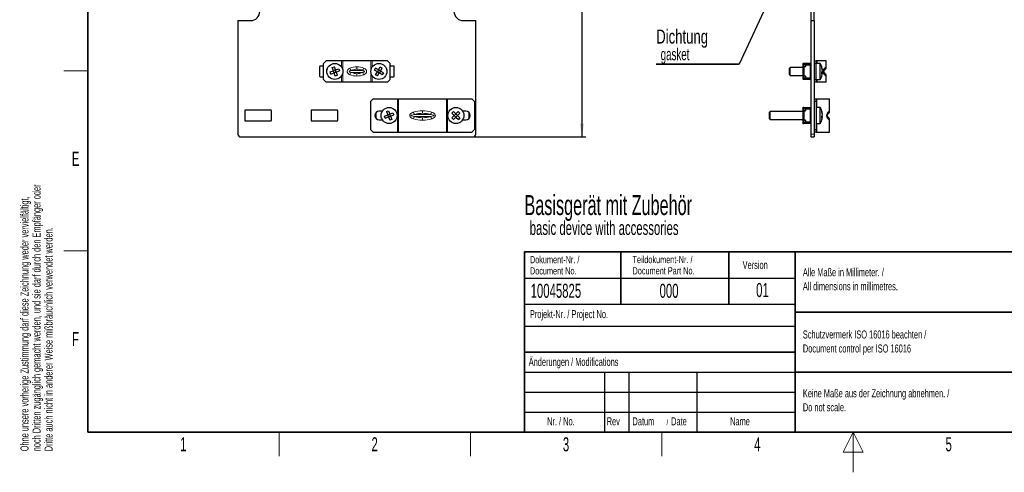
# Paper-space layout 'Blatt3' of a CAD drawing. Header units: millimetres. Extents: x 5 to 418, y 2 to 292.
# Tile 1 of 54: x 9 to 255, y 2 to 115. Entities that reach past the tile are written whole.
import ezdxf

# ---------------------------------------------------------------- set-up
doc = ezdxf.new("R2010")
doc.units = ezdxf.units.MM
doc.layers.add('SLD-0', color=7, linetype='Continuous')
doc.styles.add('SLDTEXTSTYLE0', font='TXT', dxfattribs={"width": 0.605})
doc.styles.add('SLDTEXTSTYLE2', font='TXT', dxfattribs={"width": 0.7})
doc.dimstyles.new('SLDDIMSTYLE0', dxfattribs={"dimtxt": 3.5, "dimasz": 3.302, "dimexe": 0, "dimexo": 0.0625, "dimgap": 0.875, "dimtad": 1, "dimlfac": 3, "dimrnd": 1e-09, "dimzin": 12, "dimdsep": 46, "dimtxsty": 'SLDTEXTSTYLE0', "dimsah": 1, "dimcen": 0.09, "dimadec": 0, "dimazin": 3, "dimtfac": 1, "dimtofl": 0, "dimtmove": 0, "dimatfit": 3, "dimfxl": 1, "dimfrac": 2, "dimtolj": 1, "dimtzin": 12, "dimarcsym": 0})

# ---------------------------------------------------------------- blocks, each defined once
blk = doc.blocks.new('SW_NOTE_0_38')
at = {"layer": 'SLD-0', "color": 0, "attachment_point": 1, "style": 'SLDTEXTSTYLE0'}
for s, insert, char_height in [('Basisgerät mit Zubehör', (0, 6.45), 5), ('basic device with accessories', (1.31, -0.02), 3.5)]:
    blk.add_mtext(s, dxfattribs=dict(at, insert=insert, char_height=char_height))
blk = doc.blocks.new('SW_NOTE_0_40')
at = {"layer": 'SLD-0', "color": 0, "char_height": 2, "attachment_point": 1, "rotation": 90, "style": 'SLDTEXTSTYLE0'}
for s, insert in [('noch Dritten zugänglich gemacht werden, und sie darf durch den Empfänger oder', (0.42, 0)), ('Ohne unsere vorherige Zustimmung darf diese Zeichnung weder vervielfältigt,', (-2.58, 0)), ('Dritte auch nicht in anderer Weise mißbräuchlich verwendet werden.', (3.42, 0))]:
    blk.add_mtext(s, dxfattribs=dict(at, insert=insert))
blk = doc.blocks.new('SW_NOTE_0_41')
at = {"layer": 'SLD-0', "color": 0, "attachment_point": 1, "style": 'SLDTEXTSTYLE0'}
for s, insert, char_height in [('Datum', (0, 2.58), 2), ('Date', (9.64, 2.58), 2), ('/', (8.48, 2.08), 1.5)]:
    blk.add_mtext(s, dxfattribs=dict(at, insert=insert, char_height=char_height))
blk = doc.blocks.new('SW_NOTE_0_42')
at = {"layer": 'SLD-0', "color": 0, "char_height": 2, "attachment_point": 1, "style": 'SLDTEXTSTYLE0'}
for s, insert in [('Alle Maße in Millimeter. /', (0, 2.58)), ('All dimensions in millimetres.', (0, -0.92))]:
    blk.add_mtext(s, dxfattribs=dict(at, insert=insert))
blk = doc.blocks.new('SW_NOTE_0_43')
at = {"layer": 'SLD-0', "color": 0, "char_height": 1.8, "attachment_point": 1, "style": 'SLDTEXTSTYLE0'}
for s, insert in [('Teildokument-Nr. /', (0, 2.32)), ('Document Part No.', (0, -0.48))]:
    blk.add_mtext(s, dxfattribs=dict(at, insert=insert))
blk = doc.blocks.new('SW_NOTE_0_44')
at = {"layer": 'SLD-0', "color": 0, "char_height": 1.8, "attachment_point": 1, "style": 'SLDTEXTSTYLE0'}
for s, insert in [('Dokument-Nr. /', (0, 2.32)), ('Document No.', (0, -0.48))]:
    blk.add_mtext(s, dxfattribs=dict(at, insert=insert))
blk = doc.blocks.new('SW_NOTE_0_45')
at = {"layer": 'SLD-0', "color": 0, "char_height": 2, "attachment_point": 1, "style": 'SLDTEXTSTYLE0'}
for s, insert in [('Keine Maße aus der Zeichnung abnehmen. /', (0, 2.58)), ('Do not scale.', (0, -0.92))]:
    blk.add_mtext(s, dxfattribs=dict(at, insert=insert))
blk = doc.blocks.new('SW_NOTE_0_46')
at = {"layer": 'SLD-0', "color": 0, "char_height": 2, "attachment_point": 1, "style": 'SLDTEXTSTYLE0'}
for s, insert in [('Schutzvermerk ISO 16016 beachten /', (0, 2.58)), ('Document control per ISO 16016', (0, -0.92))]:
    blk.add_mtext(s, dxfattribs=dict(at, insert=insert))
blk = doc.blocks.new('_D_12')
at = {"layer": 'SLD-0', "color": 7}
for p, q in [((116.5, 244.88), (150.33, 244.88)), ((149.33, 244.88), (149.33, 85.72)), ((122.17, 85.72), (150.33, 85.72))]:
    blk.add_line(p, q, dxfattribs=at)
for centre, start, end in [((146.65, 165.94), 63.4349, 116.5651), ((146.65, 164.66), 243.4349, 296.5651)]:
    blk.add_arc(centre, 6.01, start, end, dxfattribs=at)
for points in [[(149.33, 244.88), (148.82, 241.58), (149.84, 241.58)], [(149.33, 85.72), (149.84, 89.02), (148.82, 89.02)]]:
    blk.add_solid(points, dxfattribs=at)
at = {"layer": 'SLD-0', "color": 7, "insert": (144.82, 159.28), "char_height": 3.5, "attachment_point": 1, "rotation": 90, "style": 'SLDTEXTSTYLE0'}
blk.add_mtext('477,5', dxfattribs=at)
blk = doc.blocks.new('SW_NOTE_0_56')
at = {"layer": 'SLD-0', "color": 0}
for p, q in [((-0.03, -4.11), (20.72, -4.11)), ((20.72, -4.11), (-0.03, -4.11)), ((-0.03, -4.11), (20.72, -4.11)), ((20.72, -4.11), (-0.03, -4.11)), ((-0.03, -4.11), (20.72, -4.11)), ((20.72, -4.11), (-0.03, -4.11))]:
    blk.add_line(p, q, dxfattribs=at)
at = {"layer": 'SLD-0', "color": 0, "attachment_point": 1}
for s, insert, char_height, style in [('Dichtung', (0, 4.51), 3.5, 'SLDTEXTSTYLE2'), ('gasket', (1.12, -0.14), 3, 'SLDTEXTSTYLE0')]:
    blk.add_mtext(s, dxfattribs=dict(at, insert=insert, char_height=char_height, style=style))

psp = doc.layouts.new('Blatt3')

# ---------------------------------------------------------------- linework, layer by layer
at = {"color": 7, "linetype": 'Continuous', "lineweight": 25}
for p, q in [((206.4809, 119.3492), (206.4809, 114.7492)), ((207.3143, 114.7492), (207.3143, 119.3492)), ((63.4997, 114.7492), (63.4997, 86.3825)), ((63.4997, 114.7492), (66.633, 114.7492)), ((119.6997, 114.7492), (122.833, 114.7492)), ((122.833, 86.3825), (122.833, 114.7492)), ((206.4809, 114.7492), (207.3143, 114.7492)), ((206.4809, 114.7492), (206.4809, 86.3825)), ((207.3143, 114.7492), (207.3143, 86.3825)), ((83.833, 103.2492), (83.833, 100.8825)), ((84.833, 103.4159), (83.9997, 103.4159)), ((85.4997, 104.7325), (84.833, 104.0659)), ((84.833, 100.0659), (84.833, 104.0659)), ((89.3475, 104.7325), (85.4997, 104.7325)), ((87.0173, 103.0372), (87.5508, 103.2284)), ((87.8375, 102.4282), (87.5508, 103.2284)), ((89.653, 104.7325), (89.3475, 104.7325)), ((96.6796, 104.7325), (89.653, 104.7325)), ((96.9851, 104.7325), (96.6796, 104.7325)), ((100.833, 104.7325), (96.9851, 104.7325)), ((101.4997, 104.0659), (100.833, 104.7325)), ((101.4997, 100.0659), (101.4997, 104.0659)), ((102.333, 103.4159), (101.4997, 103.4159)), ((102.4997, 100.8825), (102.4997, 103.2492)), ((204.4809, 103.9267), (204.4815, 103.9409)), ((204.4809, 103.9267), (204.4809, 103.7759)), ((204.4809, 103.7759), (204.4809, 103.1643)), ((204.6726, 103.7759), (204.4809, 103.7759)), ((204.5949, 104.0992), (206.4059, 104.0992)), ((204.6309, 103.9267), (204.6337, 103.9409)), ((204.6309, 103.9267), (204.6309, 103.7759)), ((204.6687, 103.9642), (206.2937, 103.9502)), ((204.6726, 103.7759), (205.1476, 103.7759)), ((204.6726, 103.264), (205.1476, 103.264)), ((205.1476, 103.2033), (204.6726, 103.2033)), ((204.8059, 103.7759), (204.8059, 103.963)), ((204.8059, 100.9284), (204.8059, 103.2033)), ((205.1476, 103.7759), (205.1476, 103.264)), ((205.1476, 103.2033), (205.1476, 103.264)), ((206.4809, 103.9454), (206.3118, 103.9454)), ((206.3118, 103.9454), (206.3309, 103.9127)), ((206.3309, 103.9127), (206.3309, 103.8446)), ((206.3309, 103.6659), (206.3309, 103.8446)), ((206.3309, 100.4659), (206.3309, 103.6659)), ((207.3143, 104.7325), (207.8143, 104.7325)), ((207.8143, 104.0659), (207.3143, 104.0659)), ((207.8143, 104.7325), (207.8143, 104.0659)), ((208.0143, 104.7325), (207.8143, 104.7325)), ((208.8117, 104.0659), (207.8143, 104.0659)), ((207.8143, 100.0659), (207.8143, 104.0659)), ((210.3143, 104.7325), (208.0143, 104.7325)), ((208.8117, 103.9487), (208.8117, 104.0659)), ((208.8117, 100.0659), (208.8117, 103.9487)), ((210.3143, 103.2158), (210.3143, 104.7325)), ((85.6663, 101.6492), (85.6663, 102.4825)), ((86.5038, 101.9503), (87.304, 102.237)), ((86.695, 101.4168), (86.5038, 101.9503)), ((86.695, 101.4168), (87.4952, 101.7036)), ((87.304, 102.237), (87.0173, 103.0372)), ((87.8375, 102.4282), (87.304, 102.237)), ((87.4952, 101.7036), (87.304, 102.237)), ((88.0286, 101.8947), (87.4952, 101.7036)), ((87.7819, 100.9034), (87.4952, 101.7036)), ((88.3153, 101.0945), (87.7819, 100.9034)), ((87.8375, 102.4282), (88.6377, 102.7149)), ((88.0286, 101.8947), (87.8375, 102.4282)), ((88.0286, 101.8947), (88.8288, 102.1814)), ((88.3153, 101.0945), (88.0286, 101.8947)), ((88.6377, 102.7149), (88.8288, 102.1814)), ((97.5456, 102.3957), (97.8327, 102.8843)), ((98.2785, 101.9651), (97.5456, 102.3957)), ((98.5656, 102.4537), (97.8327, 102.8843)), ((97.8479, 101.2322), (98.2785, 101.9651)), ((98.3365, 100.9452), (97.8479, 101.2322)), ((98.5656, 102.4537), (98.2785, 101.9651)), ((98.7671, 101.678), (98.2785, 101.9651)), ((98.3365, 100.9452), (98.7671, 101.678)), ((98.5656, 102.4537), (98.9961, 103.1866)), ((99.0541, 102.1666), (98.5656, 102.4537)), ((99.0541, 102.1666), (98.7671, 101.678)), ((99.4999, 101.2475), (98.7671, 101.678)), ((98.9961, 103.1866), (99.4847, 102.8995)), ((99.0541, 102.1666), (99.4847, 102.8995)), ((99.787, 101.736), (99.0541, 102.1666)), ((99.787, 101.736), (99.4999, 101.2475)), ((100.6663, 102.4825), (100.6663, 101.6492)), ((201.2922, 103.0659), (201.1476, 102.8614)), ((201.1476, 102.8147), (201.1476, 102.8614)), ((201.1476, 101.2704), (201.1476, 102.8147)), ((201.1476, 101.2704), (201.2922, 101.0659)), ((204.4809, 103.0659), (201.2922, 103.0659)), ((201.2922, 103.0073), (201.2922, 103.0659)), ((201.2922, 101.0659), (201.2922, 103.0073)), ((201.2922, 101.0659), (204.4809, 101.0659)), ((204.4809, 103.1643), (204.4809, 102.6919)), ((204.4809, 102.6919), (204.4809, 102.5549)), ((204.4809, 102.5549), (204.4809, 101.5768)), ((204.4809, 101.5768), (204.4809, 101.4398)), ((204.4809, 101.4398), (204.4809, 100.9674)), ((204.4809, 100.9674), (204.4809, 100.3559)), ((204.6309, 103.1643), (204.6309, 102.6919)), ((204.8059, 103.0659), (204.6309, 103.0659)), ((204.6309, 102.5549), (204.6309, 102.6919)), ((204.6309, 101.5768), (204.6309, 102.5549)), ((204.6309, 101.4398), (204.6309, 101.5768)), ((204.6309, 100.9674), (204.6309, 101.4398)), ((204.6309, 101.0659), (204.8059, 101.0659)), ((204.6726, 100.9284), (205.1476, 100.9284)), ((205.1476, 100.8677), (204.6726, 100.8677)), ((205.1476, 100.8677), (205.1476, 100.9284)), ((205.1476, 100.8677), (205.1476, 100.3559)), ((206.4809, 103.0659), (206.3309, 103.0659)), ((206.3309, 101.0659), (206.4809, 101.0659)), ((209.1771, 101.8947), (209.3275, 101.8947)), ((209.1836, 101.7036), (209.3275, 101.7036)), ((209.3078, 102.4282), (209.3275, 102.4282)), ((210.0702, 102.6265), (209.7452, 102.3016)), ((209.7452, 101.8302), (210.0702, 101.5052)), ((210.3143, 99.3992), (210.3143, 100.916)), ((83.9997, 100.7159), (84.833, 100.7159)), ((84.833, 100.0659), (85.4997, 99.3992)), ((89.3475, 99.3992), (85.4997, 99.3992)), ((89.653, 99.3992), (89.3475, 99.3992)), ((96.6796, 99.3992), (89.653, 99.3992)), ((96.9851, 99.3992), (96.6796, 99.3992)), ((100.833, 99.3992), (96.9851, 99.3992)), ((100.833, 99.3992), (101.4997, 100.0659)), ((101.4997, 100.7159), (102.333, 100.7159)), ((204.4809, 100.3559), (204.6726, 100.3559)), ((204.4809, 100.3559), (204.4809, 100.205)), ((204.4815, 100.1909), (204.4809, 100.205)), ((206.4059, 100.0325), (204.5949, 100.0325)), ((204.6309, 100.3559), (204.6309, 100.205)), ((204.6337, 100.1909), (204.6309, 100.205)), ((206.2937, 100.1816), (204.6687, 100.1675)), ((205.1476, 100.3559), (204.6726, 100.3559)), ((204.8059, 100.1687), (204.8059, 100.3559)), ((206.3309, 100.2191), (206.3118, 100.1864)), ((206.3118, 100.1864), (206.4809, 100.1864)), ((206.3309, 100.2871), (206.3309, 100.4659)), ((206.3309, 100.2871), (206.3309, 100.2191)), ((207.3143, 100.0659), (207.8143, 100.0659)), ((207.8143, 99.3992), (207.3143, 99.3992)), ((207.8143, 100.0659), (208.8117, 100.0659)), ((207.8143, 100.0659), (207.8143, 99.3992)), ((208.0143, 99.3992), (207.8143, 99.3992)), ((210.3143, 99.3992), (208.0143, 99.3992)), ((97.2163, 95.2325), (96.5497, 94.5659)), ((96.5497, 94.5659), (96.5497, 87.5659)), ((97.2163, 95.2325), (103.3136, 95.2325)), ((103.3136, 95.2325), (103.5907, 95.2325)), ((103.5907, 95.2325), (115.5086, 95.2325)), ((115.5086, 95.2325), (115.7857, 95.2325)), ((115.7857, 95.2325), (121.883, 95.2325)), ((122.5497, 94.5659), (121.883, 95.2325)), ((122.5497, 94.5659), (122.5497, 87.5659)), ((207.3143, 95.2325), (207.8143, 95.2325)), ((207.8143, 94.5659), (207.3143, 94.5659)), ((207.8143, 95.2325), (207.8143, 94.5659)), ((207.8143, 95.2325), (207.9624, 95.2325)), ((207.8143, 94.5659), (207.8143, 87.5659)), ((207.9624, 95.2325), (211.1476, 95.2325)), ((211.1476, 92.2158), (211.1476, 95.2325)), ((65.1663, 92.2492), (65.1663, 89.8825)), ((71.6663, 92.4159), (65.333, 92.4159)), ((71.833, 89.8825), (71.833, 92.2492)), ((81.733, 92.2492), (81.733, 89.8825)), ((88.233, 92.4159), (81.8997, 92.4159)), ((88.3997, 89.8825), (88.3997, 92.2492)), ((97.933, 91.8142), (97.933, 90.3175)), ((99.5351, 92.1492), (98.7163, 92.1492)), ((99.2163, 90.5768), (99.2163, 91.5549)), ((99.319, 91.6985), (99.3052, 91.6919)), ((100.0562, 90.929), (100.8509, 91.2303)), ((100.2571, 90.3991), (100.0562, 90.929)), ((100.5496, 92.0251), (101.0794, 92.226)), ((100.5496, 92.0251), (100.8509, 91.2303)), ((100.8509, 91.2303), (101.3808, 91.4313)), ((101.0518, 90.7005), (100.8509, 91.2303)), ((101.0794, 92.226), (101.3808, 91.4313)), ((101.3808, 91.4313), (102.1756, 91.7326)), ((101.5817, 90.9014), (101.3808, 91.4313)), ((101.5817, 90.9014), (102.3765, 91.2028)), ((102.1756, 91.7326), (102.3765, 91.2028)), ((116.8761, 91.6583), (117.2734, 92.0624)), ((116.8761, 91.6583), (117.4823, 91.0624)), ((116.8864, 90.4563), (117.4823, 91.0624)), ((117.2734, 92.0624), (117.8795, 91.4665)), ((117.4823, 91.0624), (117.8795, 91.4665)), ((117.8864, 90.6652), (117.4823, 91.0624)), ((117.8795, 91.4665), (118.4754, 92.0727)), ((118.2837, 91.0693), (117.8795, 91.4665)), ((117.8864, 90.6652), (118.2837, 91.0693)), ((118.2837, 91.0693), (118.8795, 91.6755)), ((118.2837, 91.0693), (118.8898, 90.4734)), ((118.4754, 92.0727), (118.8795, 91.6755)), ((120.383, 92.1492), (119.5642, 92.1492)), ((119.7803, 91.6985), (119.7941, 91.6919)), ((119.883, 91.5549), (119.883, 90.5768)), ((121.1663, 90.3175), (121.1663, 91.8142)), ((196.2922, 92.0659), (196.1476, 91.8614)), ((196.1476, 90.2704), (196.1476, 91.8614)), ((204.4809, 92.0659), (196.2922, 92.0659)), ((196.2922, 90.0659), (196.2922, 92.0659)), ((204.4809, 92.9267), (204.4815, 92.9409)), ((204.4809, 92.9267), (204.4809, 92.7759)), ((204.4809, 92.7759), (204.4809, 92.1643)), ((204.6726, 92.7759), (204.4809, 92.7759)), ((204.4809, 92.1643), (204.4809, 91.6919)), ((204.4809, 91.6919), (204.4809, 91.5549)), ((204.4809, 91.5549), (204.4809, 90.5768)), ((204.5949, 93.0992), (206.4059, 93.0992)), ((204.6309, 92.9267), (204.6337, 92.9409)), ((204.6309, 92.9267), (204.6309, 92.7759)), ((204.6309, 92.1643), (204.6309, 91.6919)), ((204.8059, 92.0659), (204.6309, 92.0659)), ((204.6309, 91.5549), (204.6309, 91.6919)), ((204.6309, 90.5768), (204.6309, 91.5549)), ((204.6687, 92.9642), (206.2937, 92.9502)), ((204.6726, 92.7759), (205.1476, 92.7759)), ((204.6726, 92.264), (205.1476, 92.264)), ((205.1476, 92.2033), (204.6726, 92.2033)), ((204.8059, 92.7759), (204.8059, 92.963)), ((204.8059, 89.9284), (204.8059, 92.2033)), ((205.1476, 92.7759), (205.1476, 92.264)), ((205.1476, 92.2033), (205.1476, 92.264)), ((206.4809, 92.9454), (206.3118, 92.9454)), ((206.3118, 92.9454), (206.3309, 92.9127)), ((206.3309, 92.9127), (206.3309, 92.8446)), ((206.3309, 92.6659), (206.3309, 92.8446)), ((206.3309, 89.4659), (206.3309, 92.6659)), ((206.4809, 91.9643), (206.3309, 91.9643)), ((208.8117, 93.0659), (207.8143, 93.0659)), ((208.8117, 89.0659), (208.8117, 93.0659)), ((209.3063, 91.4313), (209.3275, 91.4313)), ((210.9035, 91.6265), (210.5786, 91.3016)), ((65.333, 89.7159), (71.6663, 89.7159)), ((81.8997, 89.7159), (88.233, 89.7159)), ((98.7163, 89.9825), (99.5351, 89.9825)), ((99.319, 90.4333), (99.3052, 90.4398)), ((100.2571, 90.3991), (101.0518, 90.7005)), ((101.0518, 90.7005), (101.5817, 90.9014)), ((101.0518, 90.7005), (101.3532, 89.9057)), ((101.8831, 90.1066), (101.3532, 89.9057)), ((101.5817, 90.9014), (101.8831, 90.1066)), ((117.2906, 90.059), (116.8864, 90.4563)), ((117.2906, 90.059), (117.8864, 90.6652)), ((117.8864, 90.6652), (118.4926, 90.0693)), ((118.8898, 90.4734), (118.4926, 90.0693)), ((119.5642, 89.9825), (120.383, 89.9825)), ((119.7803, 90.4333), (119.7941, 90.4398)), ((196.1476, 90.2704), (196.2922, 90.0659)), ((196.2922, 90.0659), (204.4809, 90.0659)), ((204.4809, 90.5768), (204.4809, 90.4398)), ((204.4809, 90.4398), (204.4809, 89.9674)), ((204.4809, 89.9674), (204.4809, 89.3559)), ((204.4809, 89.3559), (204.6726, 89.3559)), ((204.4809, 89.3559), (204.4809, 89.205)), ((204.4815, 89.1909), (204.4809, 89.205)), ((206.4059, 89.0325), (204.5949, 89.0325)), ((204.6309, 90.4398), (204.6309, 90.5768)), ((204.6309, 89.9674), (204.6309, 90.4398)), ((204.6309, 90.0659), (204.8059, 90.0659)), ((204.6309, 89.3559), (204.6309, 89.205)), ((204.6337, 89.1909), (204.6309, 89.205)), ((206.2937, 89.1816), (204.6687, 89.1675)), ((204.6726, 89.9284), (205.1476, 89.9284)), ((205.1476, 89.8677), (204.6726, 89.8677)), ((205.1476, 89.3559), (204.6726, 89.3559)), ((204.8059, 89.1687), (204.8059, 89.3559)), ((205.1476, 89.8677), (205.1476, 89.9284)), ((205.1476, 89.8677), (205.1476, 89.3559)), ((206.3309, 89.2191), (206.3118, 89.1864)), ((206.3118, 89.1864), (206.4809, 89.1864)), ((206.3309, 90.1674), (206.4809, 90.1674)), ((206.3309, 89.2871), (206.3309, 89.4659)), ((206.3309, 89.2871), (206.3309, 89.2191)), ((207.8143, 89.0659), (208.8117, 89.0659)), ((209.1753, 90.9014), (209.3275, 90.9014)), ((209.1835, 90.7005), (209.3275, 90.7005)), ((210.5786, 90.8302), (210.9035, 90.5052)), ((211.1476, 86.8992), (211.1476, 89.916)), ((96.5497, 87.5659), (97.2163, 86.8992)), ((97.2163, 86.8992), (103.3136, 86.8992)), ((103.3136, 86.8992), (103.5907, 86.8992)), ((103.5907, 86.8992), (115.5086, 86.8992)), ((115.5086, 86.8992), (115.7857, 86.8992)), ((115.7857, 86.8992), (121.883, 86.8992)), ((121.883, 86.8992), (122.5497, 87.5659)), ((206.4809, 86.3825), (206.4809, 85.7159)), ((207.3143, 87.5659), (207.8143, 87.5659)), ((207.8143, 86.8992), (207.3143, 86.8992)), ((207.3143, 86.3825), (207.3143, 85.7159)), ((207.8143, 87.5659), (207.8143, 86.8992)), ((207.8143, 86.8992), (207.9624, 86.8992)), ((207.9624, 86.8992), (211.1476, 86.8992)), ((64.1663, 85.7159), (122.1663, 85.7159)), ((206.4809, 85.7159), (207.3143, 85.7159))]:
    psp.add_line(p, q, dxfattribs=at)
at = {"color": 7, "linetype": 'Continuous', "lineweight": 18}
for p, q in [((89.3475, 103.1492), (89.3475, 104.7325)), ((89.653, 102.2962), (89.653, 104.7325)), ((93.1663, 102.6265), (93.1663, 103.2158)), ((96.6796, 102.2962), (96.6796, 104.7325)), ((96.9851, 103.1492), (96.9851, 104.7325)), ((204.4815, 103.9409), (204.6337, 103.9409)), ((204.6726, 103.264), (204.6726, 103.7759)), ((205.1476, 103.6659), (206.3309, 103.6659)), ((208.0143, 104.0659), (208.0143, 104.7325)), ((209.899, 102.8908), (210.3143, 103.2158)), ((89.3475, 99.3992), (89.3475, 100.9825)), ((89.653, 99.3992), (89.653, 101.8355)), ((91.8083, 102.3016), (94.5243, 102.3016)), ((91.8083, 101.8302), (94.5243, 101.8302)), ((93.1663, 101.5052), (93.1663, 100.916)), ((96.6796, 99.3992), (96.6796, 101.8355)), ((96.9851, 99.3992), (96.9851, 100.9825)), ((204.6309, 102.6919), (204.4809, 102.6919)), ((204.6309, 102.5549), (204.4809, 102.5549)), ((204.6309, 101.5768), (204.4809, 101.5768)), ((204.4809, 101.4398), (204.6309, 101.4398)), ((204.6726, 100.3559), (204.6726, 100.8677)), ((210.3143, 100.916), (209.899, 101.2409)), ((204.6337, 100.1909), (204.4815, 100.1909)), ((206.3309, 100.4659), (205.1476, 100.4659)), ((208.0143, 99.3992), (208.0143, 100.0659)), ((103.3136, 95.2325), (103.3136, 86.8992)), ((103.5907, 95.2325), (103.5907, 86.8992)), ((115.5086, 95.2325), (115.5086, 86.8992)), ((115.7857, 95.2325), (115.7857, 86.8992)), ((207.9624, 95.2325), (207.9624, 93.0659)), ((111.5523, 91.3016), (107.547, 91.3016)), ((109.5497, 91.6265), (109.5497, 92.2158)), ((204.6309, 91.6919), (204.4809, 91.6919)), ((204.6309, 91.5549), (204.4809, 91.5549)), ((204.4815, 92.9409), (204.6337, 92.9409)), ((204.6726, 92.264), (204.6726, 92.7759)), ((205.1476, 92.6659), (206.3309, 92.6659)), ((210.7799, 91.8908), (211.1476, 92.2158)), ((111.5523, 90.8302), (107.547, 90.8302)), ((109.5497, 90.5052), (109.5497, 89.916)), ((204.6309, 90.5768), (204.4809, 90.5768)), ((204.4809, 90.4398), (204.6309, 90.4398)), ((204.6337, 89.1909), (204.4815, 89.1909)), ((204.6726, 89.3559), (204.6726, 89.8677)), ((206.3309, 89.4659), (205.1476, 89.4659)), ((207.9624, 89.0659), (207.9624, 86.8992)), ((211.1476, 89.916), (210.7799, 90.2409)), ((206.4809, 86.3825), (207.3143, 86.3825))]:
    psp.add_line(p, q, dxfattribs=at)
at = {"color": 7, "linetype": 'Continuous', "lineweight": 25, "flags": 128}
for points in [[(99.4204, 92.1492), (99.4479, 92.1067), (99.4724, 92.045)], [(119.6789, 92.1492), (119.6514, 92.1067), (119.6269, 92.045)], [(99.4204, 89.9825), (99.4479, 90.0251), (99.4724, 90.0868)], [(119.6789, 89.9825), (119.6514, 90.0251), (119.6269, 90.0868)], [(209.3275, 90.9014), (209.3183, 90.8006), (209.3063, 90.7005)]]:
    psp.add_lwpolyline(points, dxfattribs=at)
at = {"color": 7, "linetype": 'Continuous', "lineweight": 25}
for centre in [(87.6663, 102.0659), (98.6663, 102.0659), (101.2163, 91.0659), (117.883, 91.0659)]:
    psp.add_circle(centre, 2, dxfattribs=at)
for centre, radius, start, end in [((66.633, 117.0492), 2.3, 270, 90), ((119.6997, 117.0492), 2.3, 90, 270), ((83.9997, 103.2492), 0.1667, 90, 180), ((102.333, 103.2492), 0.1667, 0, 90), ((204.6684, 103.9267), 0.1875, 113.102176, 175.677969), ((204.6684, 103.9267), 0.0375, 89.503945, 157.863726), ((206.2934, 103.9127), 0.0375, 60.650865, 89.503945), ((206.5184, 103.4867), 0.1875, 180, 270), ((206.3163, 103.9345), 0.1875, 28.57006, 61.42994), ((205.3476, 102.0659), 4, 12.121851, 30), ((205.7785, 102.1589), 3.5592, 4.338737, 17.486234), ((208.7418, 103.1328), 0.4419, 347.508832, 12.491168), ((209.4809, 103.2158), 0.8333, 315, 0), ((83.9997, 100.8825), 0.1667, 180, 270), ((86.6663, 102.0659), 1.0833, 147.45282, 212.54718), ((99.6663, 102.0659), 1.0833, 327.45282, 32.54718), ((102.333, 100.8825), 0.1667, 270, 0), ((206.5184, 100.645), 0.1875, 90, 180), ((205.3476, 102.0659), 4, 330, 347.878149), ((205.7785, 101.9678), 3.5592, 4.338737, 17.486234), ((208.7039, 102.3877), 0.6415, 317.015289, 346.418784), ((205.7834, 101.6836), 3.4003, 355.500967, 4.499033), ((208.7039, 101.8542), 0.6415, 317.015289, 346.418784), ((208.7791, 101.7729), 0.5617, 12.520352, 31.431271), ((205.7887, 101.9714), 3.5489, 347.873455, 355.671457), ((205.7941, 102.162), 3.5434, 352.150656, 355.674434), ((209.4809, 100.916), 0.8333, 0, 45), ((204.6684, 100.205), 0.1875, 184.322031, 246.897824), ((204.6684, 100.205), 0.0375, 202.136274, 270.496055), ((206.2934, 100.2191), 0.0375, 270.496055, 299.349135), ((206.3163, 100.1972), 0.1875, 298.57006, 331.42994), ((65.333, 92.2492), 0.1667, 90, 180), ((71.6663, 92.2492), 0.1667, 0, 90), ((81.8997, 92.2492), 0.1667, 90, 180), ((88.233, 92.2492), 0.1667, 0, 90), ((98.7163, 91.0659), 1.0833, 90, 270), ((99.3663, 91.5549), 0.15, 114.042076, 180), ((119.733, 91.5549), 0.15, 0, 65.957924), ((120.383, 91.0659), 1.0833, 270, 90), ((204.6684, 92.9267), 0.1875, 113.102176, 175.677969), ((204.6684, 92.9267), 0.0375, 89.503945, 157.863726), ((206.2934, 92.9127), 0.0375, 60.650865, 89.503945), ((206.5184, 92.4867), 0.1875, 180, 270), ((206.3163, 92.9345), 0.1875, 28.57006, 61.42994), ((205.3476, 91.0659), 4, 11.524087, 30), ((205.8237, 91.1635), 3.514, 4.369807, 17.599954), ((208.6961, 92.1256), 0.4876, 348.109606, 11.890394), ((205.8237, 90.9626), 3.514, 4.369807, 17.599954), ((208.6588, 91.3825), 0.6858, 318.601439, 347.183118), ((205.8291, 90.664), 3.3546, 355.470426, 4.529574), ((208.7386, 90.7781), 0.6016, 11.826478, 28.576014), ((210.3143, 92.2158), 0.8333, 315, 0), ((65.333, 89.8825), 0.1667, 180, 270), ((71.6663, 89.8825), 0.1667, 270, 0), ((81.8997, 89.8825), 0.1667, 180, 270), ((88.233, 89.8825), 0.1667, 270, 0), ((99.3663, 90.5768), 0.15, 180, 245.957924), ((119.733, 90.5768), 0.15, 294.042076, 0), ((204.6684, 89.205), 0.1875, 184.322031, 246.897824), ((204.6684, 89.205), 0.0375, 202.136274, 270.496055), ((206.2934, 89.2191), 0.0375, 270.496055, 299.349135), ((206.5184, 89.645), 0.1875, 90, 180), ((206.3163, 89.1972), 0.1875, 298.57006, 331.42994), ((205.3476, 91.0659), 4, 330, 348.475913), ((208.6588, 90.8526), 0.6858, 318.601439, 347.183118), ((205.8352, 90.9667), 3.5024, 348.472691, 355.641522), ((210.3143, 89.916), 0.8333, 0, 45), ((64.1663, 86.3825), 0.6667, 180, 270), ((122.1663, 86.3825), 0.6667, 270, 0)]:
    psp.add_arc(centre, radius, start, end, dxfattribs=at)
at = {"color": 7, "linetype": 'Continuous', "lineweight": 18}
for centre, radius, start, end in [((93.1008, 103.5444), 1.7931, 201.375528, 223.876361), ((93.1008, 100.5874), 1.7931, 136.123639, 158.624472), ((93.1663, 99.6265), 3, 90, 116.914792), ((93.1663, 104.5052), 3, 243.085208, 270), ((93.1663, 99.6265), 3, 63.085208, 90), ((93.1663, 104.5052), 3, 270, 296.914792), ((93.2318, 103.5444), 1.7931, 316.123639, 338.624472), ((93.2318, 100.5874), 1.7931, 21.375528, 43.876361), ((209.2788, 102.738), 0.6388, 316.901898, 13.839471), ((209.2788, 101.3937), 0.6388, 346.160529, 43.098102), ((109.4848, 92.5216), 2.2899, 195.990773, 212.19585), ((109.5497, 85.2932), 6.3333, 90, 108.433579), ((109.5497, 85.2932), 6.3333, 71.566421, 90), ((109.6145, 92.5216), 2.2899, 327.80415, 344.009227), ((210.0603, 91.8076), 0.7243, 315.67965, 6.594734), ((109.4848, 89.6101), 2.2899, 147.80415, 164.009227), ((109.5497, 96.8385), 6.3333, 251.566421, 270), ((109.5497, 96.8385), 6.3333, 270, 288.433579), ((109.6145, 89.6101), 2.2899, 15.990773, 32.19585), ((210.0603, 90.3241), 0.7243, 353.405266, 44.32035)]:
    psp.add_arc(centre, radius, start, end, dxfattribs=at)
for centre, major_axis, ratio, start_param, end_param in [((93.1663, 100.2158), (3.8333, 0), 0.7826087, 1.57079633, 2.04054806), ((93.1663, 100.2158), (3.8333, 0), 0.7826087, 1.10104459, 1.57079633), ((93.1663, 103.916), (3.8333, 0), 0.7826087, 4.24263724, 4.71238898), ((93.1663, 103.916), (3.8333, 0), 0.7826087, 4.71238898, 5.18214072), ((109.5497, 85.8825), (7.1667, 0), 0.88372093, 1.57079633, 1.89252298), ((109.5497, 85.8825), (7.1667, 0), 0.88372093, 1.24906967, 1.57079633), ((109.5497, 96.2493), (7.1667, 0), 0.88372093, 4.39066233, 4.71238898), ((109.5497, 96.2493), (7.1667, 0), 0.88372093, 4.71238898, 5.03411563)]:
    psp.add_ellipse(centre, major_axis=major_axis, ratio=ratio, start_param=start_param, end_param=end_param, dxfattribs=at)
at = {"color": 7, "linetype": 'Continuous', "lineweight": 25}
for points, knots in [([(204.4809, 103.1643), (204.482, 103.1808), (204.4841, 103.2139), (204.5097, 103.2436), (204.5524, 103.258), (204.6074, 103.2634), (204.6498, 103.2638), (204.6726, 103.264)], [0, 0, 0, 0, 0.21369156, 0.42886482, 0.6133709, 0.7922008, 1, 1, 1, 1]), ([(204.6309, 103.1643), (204.6316, 103.1709), (204.6328, 103.1817), (204.6419, 103.1933), (204.6527, 103.2), (204.6636, 103.203), (204.6704, 103.2033), (204.6726, 103.2033)], [0, 0, 0, 0, 0.34245065, 0.559825, 0.73814259, 0.9176028, 1, 1, 1, 1]), ([(204.6726, 100.8677), (204.6514, 100.8679), (204.6089, 100.8683), (204.5528, 100.8735), (204.5114, 100.8875), (204.488, 100.9137), (204.4814, 100.9427), (204.481, 100.9624), (204.4809, 100.9674)], [0, 0, 0, 0, 0.19357228, 0.38728449, 0.5764332, 0.75532521, 0.93696153, 1, 1, 1, 1]), ([(204.6726, 100.9284), (204.6687, 100.9287), (204.6608, 100.9292), (204.6503, 100.9331), (204.6405, 100.9398), (204.6325, 100.9511), (204.6315, 100.9616), (204.6309, 100.9674)], [0, 0, 0, 0, 0.150058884, 0.299730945, 0.458193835, 0.694642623, 1, 1, 1, 1]), ([(209.7452, 102.3016), (209.73, 102.2854), (209.7072, 102.2611), (209.6757, 102.2034), (209.66, 102.158), (209.6523, 102.1256), (209.6482, 102.0915), (209.6472, 102.0625), (209.6489, 102.0319), (209.6542, 101.9959), (209.6713, 101.9344), (209.7063, 101.8724), (209.7307, 101.846), (209.7452, 101.8302)], [0, 0, 0, 0, 0.24342876, 0.3653335, 0.41027766, 0.45551868, 0.47954137, 0.50377084, 0.52510624, 0.55474034, 0.60726807, 0.76576502, 1, 1, 1, 1]), ([(204.4809, 92.1643), (204.482, 92.1808), (204.4841, 92.2139), (204.5097, 92.2436), (204.5524, 92.258), (204.6074, 92.2634), (204.6498, 92.2638), (204.6726, 92.264)], [0, 0, 0, 0, 0.21369156, 0.42886482, 0.6133709, 0.7922008, 1, 1, 1, 1]), ([(204.6309, 92.1643), (204.6316, 92.1709), (204.6328, 92.1817), (204.6419, 92.1933), (204.6527, 92.2), (204.6636, 92.203), (204.6704, 92.2033), (204.6726, 92.2033)], [0, 0, 0, 0, 0.34245065, 0.559825, 0.73814259, 0.9176028, 1, 1, 1, 1]), ([(210.5786, 91.3016), (210.5552, 91.2804), (210.5276, 91.2553), (210.4916, 91.1541), (210.4837, 91.1133), (210.4813, 91.0844), (210.4808, 91.0664), (210.4812, 91.048), (210.4831, 91.0254), (210.4895, 90.985), (210.5197, 90.8938), (210.5517, 90.8586), (210.574, 90.835), (210.5786, 90.8302)], [0, 0, 0, 0, 0.37549285, 0.44404385, 0.47859181, 0.49035041, 0.49965643, 0.50898004, 0.52120617, 0.54280184, 0.61095673, 0.92058924, 1, 1, 1, 1]), ([(204.6726, 89.8677), (204.6514, 89.8679), (204.6089, 89.8683), (204.5528, 89.8735), (204.5114, 89.8875), (204.488, 89.9137), (204.4814, 89.9427), (204.481, 89.9624), (204.4809, 89.9674)], [0, 0, 0, 0, 0.19357228, 0.38728449, 0.5764332, 0.75532521, 0.93696153, 1, 1, 1, 1]), ([(204.6726, 89.9284), (204.6687, 89.9287), (204.6608, 89.9292), (204.6503, 89.9331), (204.6405, 89.9398), (204.6325, 89.9511), (204.6315, 89.9616), (204.6309, 89.9674)], [0, 0, 0, 0, 0.150058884, 0.299730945, 0.458193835, 0.694642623, 1, 1, 1, 1])]:
    psp.add_open_spline(points, degree=3, knots=knots, dxfattribs=at)
at = {"color": 7, "linetype": 'Continuous', "lineweight": 18}
for points, knots in [([(91.4311, 101.2409), (91.3053, 101.3001), (91.0864, 101.4032), (90.875, 101.6362), (90.7887, 101.8322), (90.7539, 102.0037), (90.7552, 102.1277), (90.7874, 102.2965), (90.865, 102.4787), (91.0774, 102.7222), (91.2943, 102.8256), (91.4311, 102.8908)], [0, 0, 0, 0, 0.18936673, 0.32956515, 0.41973963, 0.46025351, 0.54620736, 0.56780279, 0.6733359, 0.79409535, 1, 1, 1, 1]), ([(91.8083, 102.3016), (91.7109, 102.2854), (91.5646, 102.2611), (91.4081, 102.2034), (91.3353, 102.158), (91.3013, 102.1256), (91.2831, 102.0915), (91.279, 102.0625), (91.2863, 102.0319), (91.3095, 101.9959), (91.3865, 101.9344), (91.558, 101.8724), (91.7148, 101.846), (91.8083, 101.8302)], [0, 0, 0, 0, 0.24342876, 0.3653335, 0.41027766, 0.45551868, 0.47954137, 0.50377084, 0.52510624, 0.55474034, 0.60726807, 0.76576502, 1, 1, 1, 1]), ([(94.5243, 101.8302), (94.6218, 101.8464), (94.768, 101.8707), (94.9246, 101.9283), (94.9973, 101.9737), (95.0314, 102.0062), (95.0495, 102.0403), (95.0536, 102.0693), (95.0464, 102.0998), (95.0232, 102.1358), (94.9461, 102.1973), (94.7747, 102.2593), (94.6178, 102.2858), (94.5243, 102.3016)], [0, 0, 0, 0, 0.24342876, 0.3653335, 0.41027766, 0.45551868, 0.47954137, 0.50377084, 0.52510624, 0.55474034, 0.60726807, 0.76576502, 1, 1, 1, 1]), ([(94.9015, 102.8908), (95.0273, 102.8316), (95.2462, 102.7285), (95.4576, 102.4955), (95.544, 102.2995), (95.5787, 102.128), (95.5774, 102.004), (95.5452, 101.8353), (95.4676, 101.6531), (95.2552, 101.4095), (95.0383, 101.3061), (94.9015, 101.2409)], [0, 0, 0, 0, 0.18936673, 0.32956515, 0.41973963, 0.46025351, 0.54620736, 0.56780279, 0.6733359, 0.79409535, 1, 1, 1, 1]), ([(209.899, 101.2409), (209.8297, 101.3001), (209.7091, 101.4032), (209.5553, 101.6362), (209.488, 101.8322), (209.46, 102.0037), (209.4611, 102.1277), (209.4869, 102.2965), (209.5478, 102.4787), (209.7027, 102.7222), (209.8231, 102.8256), (209.899, 102.8908)], [0, 0, 0, 0, 0.18936673, 0.32956515, 0.41973963, 0.46025351, 0.54620736, 0.56780279, 0.6733359, 0.79409535, 1, 1, 1, 1]), ([(107.2835, 90.2409), (107.0869, 90.3092), (106.8085, 90.4058), (106.5166, 90.6452), (106.3833, 90.8411), (106.338, 91.0499), (106.3665, 91.2348), (106.4697, 91.4326), (106.7109, 91.6625), (107.008, 91.8044), (107.2278, 91.8733), (107.2835, 91.8908)], [0, 0, 0, 0, 0.23535917, 0.33335119, 0.42865349, 0.49432162, 0.55992076, 0.62626831, 0.7379168, 0.93358058, 1, 1, 1, 1]), ([(107.547, 91.3016), (107.3243, 91.2804), (107.0608, 91.2553), (106.7971, 91.1541), (106.7407, 91.1133), (106.7237, 91.0844), (106.7202, 91.0664), (106.7234, 91.048), (106.7363, 91.0254), (106.7821, 90.985), (107.0024, 90.8938), (107.2719, 90.8586), (107.5004, 90.835), (107.547, 90.8302)], [0, 0, 0, 0, 0.37549285, 0.44404385, 0.47859181, 0.49035041, 0.49965643, 0.50898004, 0.52120617, 0.54280184, 0.61095673, 0.92058924, 1, 1, 1, 1]), ([(111.5523, 90.8302), (111.775, 90.8514), (112.0385, 90.8765), (112.3022, 90.9777), (112.3586, 91.0185), (112.3756, 91.0473), (112.3791, 91.0654), (112.3759, 91.0838), (112.363, 91.1063), (112.3172, 91.1467), (112.0969, 91.238), (111.8274, 91.2732), (111.5989, 91.2968), (111.5523, 91.3016)], [0, 0, 0, 0, 0.37549285, 0.44404385, 0.47859181, 0.49035041, 0.49965643, 0.50898004, 0.52120617, 0.54280184, 0.61095673, 0.92058924, 1, 1, 1, 1]), ([(111.8158, 91.8908), (112.0124, 91.8226), (112.2908, 91.7259), (112.5827, 91.4865), (112.716, 91.2907), (112.7613, 91.0818), (112.7328, 90.8969), (112.6296, 90.6991), (112.3884, 90.4692), (112.0913, 90.3273), (111.8715, 90.2584), (111.8158, 90.2409)], [0, 0, 0, 0, 0.23535917, 0.33335119, 0.42865349, 0.49432162, 0.55992076, 0.62626831, 0.7379168, 0.93358058, 1, 1, 1, 1]), ([(210.7799, 90.2409), (210.7087, 90.3092), (210.6079, 90.4058), (210.4749, 90.6452), (210.4104, 90.8411), (210.3876, 91.0499), (210.402, 91.2348), (210.4526, 91.4326), (210.5646, 91.6625), (210.6857, 91.8044), (210.7608, 91.8733), (210.7799, 91.8908)], [0, 0, 0, 0, 0.23535917, 0.33335119, 0.42865349, 0.49432162, 0.55992076, 0.62626831, 0.7379168, 0.93358058, 1, 1, 1, 1])]:
    psp.add_open_spline(points, degree=3, knots=knots, dxfattribs=at)
at = {"layer": 'SLD-0', "lineweight": 35}
for p, q in [((26, 282.5), (26, 12)), ((135, 57), (408, 57)), ((135, 57), (135, 12)), ((159, 57), (159, 44)), ((186, 57), (186, 44)), ((202.5, 57), (202.5, 12)), ((202.5, 42), (259, 42)), ((135, 32), (202.5, 32)), ((202.5, 27), (259, 27)), ((26, 12), (408, 12)), ((135, 12), (408, 12))]:
    psp.add_line(p, q, dxfattribs=at)
at = {"layer": 'SLD-0', "color": 7}
psp.add_line((201.1476, 131.0687), (188.5863, 103.8911), dxfattribs=at)
at = {"layer": 'SLD-0', "lineweight": 18}
for p, q in [((20, 102.25), (26, 102.25)), ((20, 57.25), (26, 57.25)), ((73.75, 6), (73.75, 12)), ((121.5, 6), (121.5, 12)), ((169.25, 6), (169.25, 12)), ((217, 12), (214.5, 7)), ((217, 2), (217, 12)), ((219.5, 7), (217, 12)), ((214.5, 7), (219.5, 7))]:
    psp.add_line(p, q, dxfattribs=at)
at = {"layer": 'SLD-0'}
for p, q in [((135, 50.5), (202.5, 50.5)), ((135, 38.5), (202.5, 38.5)), ((135, 27), (202.5, 27)), ((155, 27), (155, 12)), ((161, 27), (161, 12)), ((178, 27), (178, 12)), ((135, 22), (202.5, 22)), ((135, 17), (202.5, 17))]:
    psp.add_line(p, q, dxfattribs=at)
at = {"layer": 'SLD-0', "lineweight": 25}
psp.add_line((135, 44), (202.5, 44), dxfattribs=at)

# ---------------------------------------------------------------- block references
at = {"layer": 'SLD-0'}
for name, p in [('SW_NOTE_0_40', (11.808, 7.2381)), ('SW_NOTE_0_44', (136.354, 53.6688)), ('SW_NOTE_0_43', (161.9554, 53.687)), ('SW_NOTE_0_42', (204.464, 50.3607)), ('SW_NOTE_0_46', (204.464, 34.8277)), ('SW_NOTE_0_45', (204.464, 20.1509)), ('SW_NOTE_0_41', (161.9462, 13.1463))]:
    psp.add_blockref(name, p, dxfattribs=at)
at = {"layer": 'SLD-0', "color": 7}
for name, p in [('SW_NOTE_0_56', (167.8682, 108.0054)), ('SW_NOTE_0_38', (134.9901, 64.7672))]:
    psp.add_blockref(name, p, dxfattribs=at)

# ---------------------------------------------------------------- texts
at = {"layer": 'SLD-0', "style": 'SLDTEXTSTYLE0'}
for s, insert, char_height, attachment_point in [('E', (22.9816, 82.0011), 3.5, 2), ('Version', (189.4285, 54.7601), 2, 1), ('01', (194.3683, 49.2527), 3.5, 2), ('10045825', (136.5297, 49.0581), 3.5, 1), ('000', (168.711, 49.0581), 3.5, 1), ('Projekt-Nr. / Project No.', (136.3454, 42.4834), 2, 1), ('F', (22.9536, 37.0011), 3.5, 2), ('Änderungen / Modifications', (136.0531, 30.5619), 2, 1), ('Nr. / No.', (140.6365, 15.7244), 2, 1), ('Rev', (155.5183, 15.7244), 2, 1), ('Name', (186.3108, 15.729), 2, 1), ('1', (49.8527, 10.743), 3.5, 2), ('2', (97.6027, 10.743), 3.5, 2), ('3', (145.3527, 10.743), 3.5, 2), ('4', (193.1027, 10.743), 3.5, 2), ('5', (240.8527, 10.743), 3.5, 2)]:
    psp.add_mtext(s, dxfattribs=dict(at, insert=insert, char_height=char_height, attachment_point=attachment_point))

# ---------------------------------------------------------------- dimensions: what is measured, and where the dimension line sits
at = {"layer": 'SLD-0', "color": 7}
dim = psp.add_linear_dim(base=(149.333, 85.7159), p1=(116.4997, 244.8825), p2=(122.1663, 85.7159), angle=90, text='(<>)', dimstyle='SLDDIMSTYLE0', dxfattribs=at)
dim.commit()
dim.dimension.update_dxf_attribs({"geometry": '_D_12', "text_midpoint": (149.333, 165.2992), "dimtype": 160})

doc.saveas('drawing.dxf')
